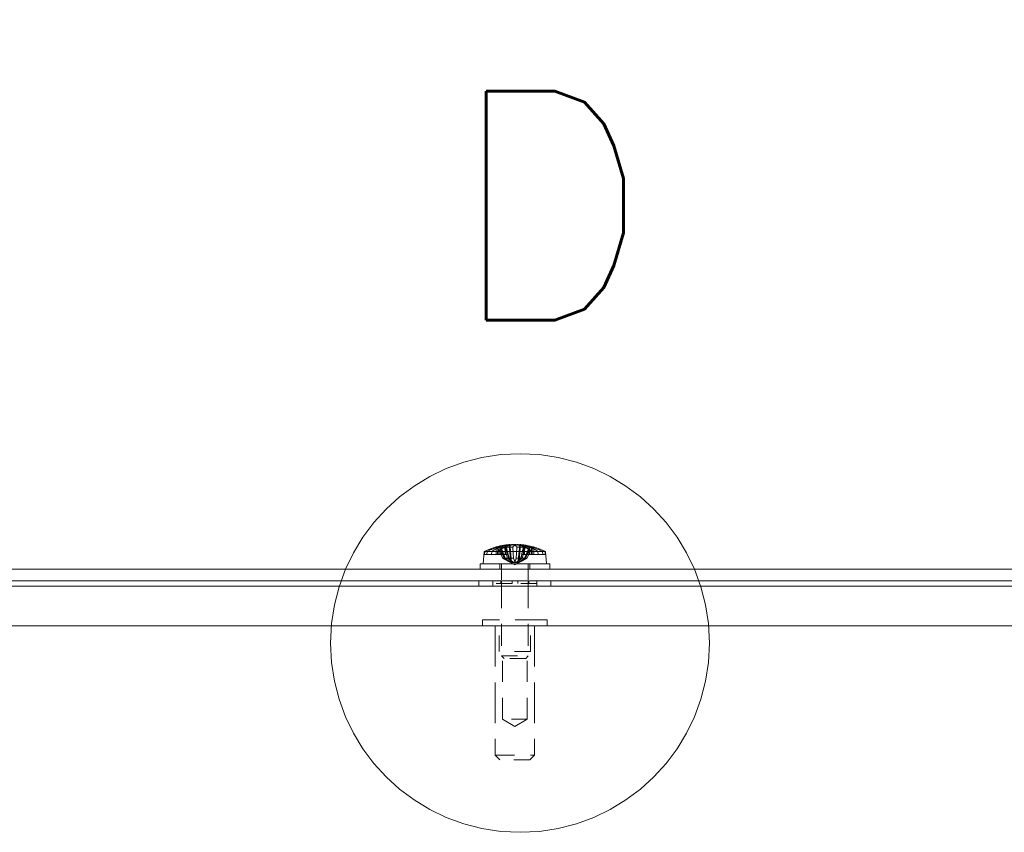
# Model space of a CAD drawing. Header units: inches. Extents: x 4 to 131, y 11 to 81.
# Tile 13 of 44: x 35.19 to 41.38, y 19.62 to 24.74. Entities that reach past the tile are written whole.
import ezdxf

# ---------------------------------------------------------------- set-up
doc = ezdxf.new("R2010")
doc.units = ezdxf.units.IN
doc.header["$LTSCALE"] = 8
doc.header["$MEASUREMENT"] = 0
doc.linetypes.add('DASHED', pattern=[0.2067, 0.1654, -0.0413])
doc.linetypes.add('DOUBLE_DASH_CHAIN', pattern=[1.2403, 0.6614, -0.0827, 0.1654, -0.0827, 0.1654, -0.0827])
for name, color, linetype, lineweight in [('Detail Boundary (ANSI)', 7, 'DOUBLE_DASH_CHAIN', 20), ('Hidden (ANSI)', 7, 'DASHED', 15), ('Visible (ANSI)', 7, 'Continuous', 13)]:
    doc.layers.add(name, color=color, linetype=linetype, lineweight=lineweight)
doc.styles.add('Label Text (ANSI)', font='RomanS.shx')

# ---------------------------------------------------------------- blocks, each defined once
blk = doc.blocks.new('2dDetail0')
at = {"layer": 'Detail Boundary (ANSI)', "ltscale": 0.296802}
blk.add_circle((4.7916, 2.60198), 0.14887, dxfattribs=at)
at = {"layer": 'Detail Boundary (ANSI)', "insert": (4.73415, 2.8559), "char_height": 0.18, "attachment_point": 7, "style": 'Label Text (ANSI)'}
blk.add_mtext('D', dxfattribs=at)

msp = doc.modelspace()

# ---------------------------------------------------------------- linework, layer by layer
at = {"layer": 'Hidden (ANSI)', "ltscale": 0.010813}
for p, q in [((38.18204, 21.41934), (38.18204, 21.3735)), ((38.196, 21.41934), (38.196, 21.3735)), ((38.20576, 21.41934), (38.20576, 21.3735)), ((38.23977, 21.41934), (38.23977, 21.3735)), ((38.36106, 21.41934), (38.36106, 21.3735)), ((38.39507, 21.41934), (38.39507, 21.3735)), ((38.40482, 21.41934), (38.40482, 21.3735))]:
    msp.add_line(p, q, dxfattribs=at)
at = {"layer": 'Hidden (ANSI)', "ltscale": 0.000880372}
for p, q in [((38.18978, 21.41762), (38.1872, 21.4208)), ((38.20073, 21.4208), (38.20309, 21.41762)), ((38.20974, 21.4208), (38.21173, 21.41762)), ((38.24414, 21.41762), (38.24268, 21.4208)), ((38.35669, 21.41762), (38.35814, 21.4208)), ((38.39109, 21.4208), (38.3891, 21.41762)), ((38.4001, 21.4208), (38.39774, 21.41762))]:
    msp.add_line(p, q, dxfattribs=at)
at = {"layer": 'Hidden (ANSI)', "ltscale": 0.010437}
for p, q in [((38.22892, 21.41957), (38.19973, 21.41957)), ((38.3567, 21.41957), (38.31483, 21.41957)), ((38.40109, 21.41957), (38.37191, 21.41957))]:
    msp.add_line(p, q, dxfattribs=at)
at = {"layer": 'Hidden (ANSI)', "ltscale": 0.026717}
for p, q in [((38.26478, 21.43453), (38.2746, 21.32232)), ((38.33604, 21.43453), (38.32623, 21.32232))]:
    msp.add_line(p, q, dxfattribs=at)
at = {"layer": 'Hidden (ANSI)', "ltscale": 0.022522}
msp.add_line((38.27154, 21.41957), (38.27982, 21.32491), dxfattribs=at)
at = {"layer": 'Hidden (ANSI)'}
msp.add_line((38.28599, 21.41957), (38.28562, 21.41957), dxfattribs=at)
at = {"layer": 'Hidden (ANSI)', "ltscale": 0.025923}
msp.add_line((38.33053, 21.4338), (38.321, 21.32491), dxfattribs=at)
at = {"layer": 'Hidden (ANSI)', "ltscale": 0.004083}
for p, q in [((38.11104, 21.391), (38.10957, 21.3735)), ((38.12458, 21.3735), (38.12603, 21.391)), ((38.15433, 21.3735), (38.15538, 21.391)), ((38.19188, 21.391), (38.19089, 21.3735)), ((38.40894, 21.391), (38.40993, 21.3735)), ((38.44649, 21.3735), (38.44545, 21.391))]:
    msp.add_line(p, q, dxfattribs=at)
at = {"layer": 'Hidden (ANSI)', "ltscale": 0.017905}
for p, q in [((38.10957, 21.3735), (38.18204, 21.3735)), ((38.40482, 21.3735), (38.47624, 21.3735))]:
    msp.add_line(p, q, dxfattribs=at)
at = {"layer": 'Hidden (ANSI)', "ltscale": 0.002412}
for p, q in [((38.18204, 21.3735), (38.19242, 21.3735)), ((38.23977, 21.3735), (38.24563, 21.3735)), ((38.39532, 21.3735), (38.40482, 21.3735))]:
    msp.add_line(p, q, dxfattribs=at)
at = {"layer": 'Hidden (ANSI)', "ltscale": 0.009628}
for p, q in [((38.19242, 21.41436), (38.19242, 21.3735)), ((38.20551, 21.41436), (38.20551, 21.3735)), ((38.21377, 21.41436), (38.21377, 21.3735)), ((38.24563, 21.41436), (38.24563, 21.3735)), ((38.3552, 21.41436), (38.3552, 21.3735)), ((38.38706, 21.41436), (38.38706, 21.3735)), ((38.39532, 21.41436), (38.39532, 21.3735)), ((38.4084, 21.41436), (38.4084, 21.3735))]:
    msp.add_line(p, q, dxfattribs=at)
at = {"layer": 'Hidden (ANSI)', "ltscale": 0.010771}
for p, q in [((38.19242, 21.41436), (38.21268, 21.3735)), ((38.2232, 21.3735), (38.20551, 21.41436)), ((38.23012, 21.3735), (38.21377, 21.41436)), ((38.24563, 21.41436), (38.25573, 21.3735)), ((38.3552, 21.41436), (38.34509, 21.3735)), ((38.37071, 21.3735), (38.38706, 21.41436)), ((38.37762, 21.3735), (38.39532, 21.41436)), ((38.4084, 21.41436), (38.38814, 21.3735))]:
    msp.add_line(p, q, dxfattribs=at)
at = {"layer": 'Hidden (ANSI)', "ltscale": 0.004751}
for p, q in [((38.19242, 21.3735), (38.21268, 21.3735)), ((38.24563, 21.3735), (38.25573, 21.3735)), ((38.37762, 21.3735), (38.39532, 21.3735))]:
    msp.add_line(p, q, dxfattribs=at)
at = {"layer": 'Hidden (ANSI)', "ltscale": 0.017298}
for p, q in [((38.20651, 21.41436), (38.23483, 21.34897)), ((38.25421, 21.34897), (38.23476, 21.41436)), ((38.26355, 21.34897), (38.24739, 21.41436)), ((38.28791, 21.41436), (38.29136, 21.34897)), ((38.31292, 21.41436), (38.30946, 21.34897)), ((38.33727, 21.34897), (38.35344, 21.41436)), ((38.34661, 21.34897), (38.36607, 21.41436)), ((38.39431, 21.41436), (38.366, 21.34897))]:
    msp.add_line(p, q, dxfattribs=at)
at = {"layer": 'Hidden (ANSI)', "ltscale": 0.006427}
for p, q in [((38.21268, 21.3735), (38.22485, 21.34897)), ((38.23383, 21.34897), (38.2232, 21.3735)), ((38.23993, 21.34897), (38.23012, 21.3735)), ((38.25573, 21.3735), (38.2618, 21.34897)), ((38.34509, 21.3735), (38.33902, 21.34897)), ((38.36089, 21.34897), (38.37071, 21.3735)), ((38.367, 21.34897), (38.37762, 21.3735)), ((38.38814, 21.3735), (38.37598, 21.34897))]:
    msp.add_line(p, q, dxfattribs=at)
at = {"layer": 'Hidden (ANSI)', "ltscale": 0.008102}
for p, q in [((38.2232, 21.3735), (38.21268, 21.3735)), ((38.37071, 21.3735), (38.34509, 21.3735))]:
    msp.add_line(p, q, dxfattribs=at)
at = {"layer": 'Hidden (ANSI)', "ltscale": 0.006002}
msp.add_line((38.2232, 21.3735), (38.23977, 21.3735), dxfattribs=at)
at = {"layer": 'Hidden (ANSI)', "ltscale": 0.001951}
msp.add_line((38.37071, 21.3735), (38.37762, 21.3735), dxfattribs=at)
at = {"layer": 'Hidden (ANSI)', "ltscale": 0.009756}
msp.add_line((38.41879, 21.4149), (38.41879, 21.3735), dxfattribs=at)
at = {"layer": 'Hidden (ANSI)', "ltscale": 0.011546}
msp.add_line((38.47479, 21.391), (38.48978, 21.391), dxfattribs=at)
at = {"layer": 'Hidden (ANSI)', "ltscale": 0.007757}
for p, q in [((38.20641, 21.313), (38.20641, 21.28)), ((38.39441, 21.313), (38.39441, 21.28))]:
    msp.add_line(p, q, dxfattribs=at)
at = {"layer": 'Hidden (ANSI)', "ltscale": 0.025375}
for p, q in [((38.21666, 21.313), (38.21666, 21.206)), ((38.38416, 21.313), (38.38416, 21.206))]:
    msp.add_line(p, q, dxfattribs=at)
at = {"layer": 'Hidden (ANSI)', "ltscale": 0.0069}
for p, q in [((38.22485, 21.34897), (38.23383, 21.34897)), ((38.23993, 21.34897), (38.2618, 21.34897)), ((38.26355, 21.34897), (38.29136, 21.34897)), ((38.30946, 21.34897), (38.33727, 21.34897)), ((38.34661, 21.34897), (38.366, 21.34897)), ((38.367, 21.34897), (38.37598, 21.34897))]:
    msp.add_line(p, q, dxfattribs=at)
at = {"layer": 'Hidden (ANSI)', "ltscale": 0.002079}
for p, q in [((38.23483, 21.34897), (38.23993, 21.34897)), ((38.33902, 21.34897), (38.34661, 21.34897))]:
    msp.add_line(p, q, dxfattribs=at)
at = {"layer": 'Hidden (ANSI)', "ltscale": 0.010152}
for q in [(38.26239, 21.32872), (38.33843, 21.32872)]:
    msp.add_line((38.30041, 21.3085), q, dxfattribs=at)
at = {"layer": 'Hidden (ANSI)', "ltscale": 0.007519}
for p, q in [((38.07391, 21.206), (38.07391, 21.174)), ((38.16141, 21.206), (38.16141, 21.174)), ((38.43941, 21.206), (38.43941, 21.174)), ((38.52691, 21.206), (38.52691, 21.174))]:
    msp.add_line(p, q, dxfattribs=at)
at = {"layer": 'Hidden (ANSI)', "ltscale": 0.003709}
for p, q in [((38.16252, 21.19), (38.16252, 21.206)), ((38.21264, 21.19), (38.21264, 21.206)), ((38.28291, 21.19), (38.28291, 21.206)), ((38.31791, 21.19), (38.31791, 21.206)), ((38.38818, 21.206), (38.38818, 21.19)), ((38.43831, 21.19), (38.43831, 21.206))]:
    msp.add_line(p, q, dxfattribs=at)
at = {"layer": 'Hidden (ANSI)', "ltscale": 0.043529}
for p, q in [((38.28291, 21.19), (38.16252, 21.19)), ((38.43831, 21.19), (38.31791, 21.19))]:
    msp.add_line(p, q, dxfattribs=at)
at = {"layer": 'Hidden (ANSI)', "ltscale": 0.10451}
for p, q in [((38.21666, 21.174), (38.21666, 20.73463)), ((38.38416, 21.174), (38.38416, 20.73463))]:
    msp.add_line(p, q, dxfattribs=at)
at = {"layer": 'Hidden (ANSI)', "ltscale": 0.151738}
msp.add_line((38.50341, 20.962), (38.09741, 20.962), dxfattribs=at)
at = {"layer": 'Hidden (ANSI)', "ltscale": 0.008947}
for p, q in [((38.09741, 20.962), (38.09741, 20.924)), ((38.50341, 20.962), (38.50341, 20.924))]:
    msp.add_line(p, q, dxfattribs=at)
at = {"layer": 'Hidden (ANSI)', "ltscale": 0.193465}
for p, q in [((38.17641, 20.924), (38.17641, 20.111)), ((38.42441, 20.924), (38.42441, 20.111))]:
    msp.add_line(p, q, dxfattribs=at)
at = {"layer": 'Hidden (ANSI)', "ltscale": 0.047517}
for p, q in [((38.20241, 20.762), (38.20241, 20.962)), ((38.39841, 20.762), (38.39841, 20.962))]:
    msp.add_line(p, q, dxfattribs=at)
at = {"layer": 'Hidden (ANSI)', "ltscale": 0.073201}
msp.add_line((38.39841, 20.762), (38.20241, 20.762), dxfattribs=at)
at = {"layer": 'Hidden (ANSI)', "ltscale": 0.101087}
for p, q in [((38.22241, 20.337), (38.22241, 20.762)), ((38.37841, 20.337), (38.37841, 20.762))]:
    msp.add_line(p, q, dxfattribs=at)
at = {"layer": 'Hidden (ANSI)', "ltscale": 0.062543}
msp.add_line((38.21666, 20.73463), (38.38416, 20.73463), dxfattribs=at)
at = {"layer": 'Hidden (ANSI)', "ltscale": 0.005161}
for p, q in [((38.23229, 20.719), (38.21666, 20.73463)), ((38.36854, 20.719), (38.38416, 20.73463))]:
    msp.add_line(p, q, dxfattribs=at)
at = {"layer": 'Hidden (ANSI)', "ltscale": 0.050856}
msp.add_line((38.36854, 20.719), (38.23229, 20.719), dxfattribs=at)
at = {"layer": 'Hidden (ANSI)', "ltscale": 0.058242}
msp.add_line((38.37841, 20.337), (38.22241, 20.337), dxfattribs=at)
at = {"layer": 'Hidden (ANSI)', "ltscale": 0.021565}
for q in [(38.22241, 20.337), (38.37841, 20.337)]:
    msp.add_line((38.30041, 20.29014), q, dxfattribs=at)
at = {"layer": 'Hidden (ANSI)', "ltscale": 0.092649}
msp.add_line((38.17641, 20.111), (38.42441, 20.111), dxfattribs=at)
at = {"layer": 'Hidden (ANSI)', "ltscale": 0.010001}
for p, q in [((38.20641, 20.081), (38.17641, 20.111)), ((38.39441, 20.081), (38.42441, 20.111))]:
    msp.add_line(p, q, dxfattribs=at)
at = {"layer": 'Hidden (ANSI)', "ltscale": 0.070209}
msp.add_line((38.39441, 20.081), (38.20641, 20.081), dxfattribs=at)
at = {"layer": 'Hidden (ANSI)', "ltscale": 0.008052}
for start, end in [(94.73984, 99.249621), (80.750379, 85.26016)]:
    msp.add_arc((38.30041, 21.00101), 0.43499, start, end, dxfattribs=at)
at = {"layer": 'Hidden (ANSI)', "ltscale": 0.018811}
for centre, ratio, start_param, end_param in [((38.29467, 21.00101), 0.9582869, 0.2739177, 0.4567159), ((38.30701, 21.00101), 0.9444302, 0.2739177, 0.4567159), ((38.28569, 21.00101), 0.6800369, 0.2739177, 0.4567159), ((38.31573, 21.00101), 0.6462981, 0.2739177, 0.4567159), ((38.28509, 21.00101), 0.6462981, 5.8264694, 6.0092676), ((38.31513, 21.00101), 0.6800369, 5.8264694, 6.0092676)]:
    msp.add_ellipse(centre, major_axis=(0, 0.43453), ratio=ratio, start_param=start_param, end_param=end_param, dxfattribs=at)
at = {"layer": 'Hidden (ANSI)', "ltscale": 0.001196}
for centre, ratio, start_param, end_param in [((38.29925, 21.00101), 0.9845181, 0.2647654, 0.2772792), ((38.30328, 21.00101), 0.901057, 0.2647654, 0.2772792), ((38.2961, 21.00101), 0.7588004, 0.2647654, 0.2772792), ((38.30591, 21.00101), 0.5555854, 0.2647654, 0.2772792), ((38.29491, 21.00101), 0.5555854, 6.0059061, 6.0184199), ((38.30472, 21.00101), 0.7588004, 6.0059061, 6.0184199)]:
    msp.add_ellipse(centre, major_axis=(0, 0.43494), ratio=ratio, start_param=start_param, end_param=end_param, dxfattribs=at)
at = {"layer": 'Hidden (ANSI)', "ltscale": 0.010935}
msp.add_ellipse((38.30541, 21.00258), major_axis=(-0.13016, 0.41467), ratio=0.9567196, start_param=6.1465599, end_param=6.2532035, dxfattribs=at)
at = {"layer": 'Hidden (ANSI)', "ltscale": 0.01966}
for centre, major_axis, ratio, start_param, end_param in [((38.3119, 21.00258), (-0.05881, 0.43062), 0.7649214, 6.2637437, 6.4547028), ((38.28812, 21.00258), (0.05503, 0.43112), 0.7253585, 0.1769629, 0.3679221), ((38.31271, 21.00258), (-0.05503, 0.43112), 0.7253585, 5.9152632, 6.1062224), ((38.28352, 21.00258), (0.04019, 0.43275), 0.3344092, 6.0386332, 6.2295923), ((38.28892, 21.00258), (0.05881, 0.43062), 0.7649214, 6.1116678, 6.302627)]:
    msp.add_ellipse(centre, major_axis=major_axis, ratio=ratio, start_param=start_param, end_param=end_param, dxfattribs=at)
at = {"layer": 'Hidden (ANSI)', "ltscale": 0.017683}
msp.add_ellipse((38.29439, 21.00258), major_axis=(0.10961, 0.42057), ratio=0.9383892, start_param=0.3297673, end_param=0.5016244, dxfattribs=at)
at = {"layer": 'Hidden (ANSI)', "ltscale": 0.018228}
for centre, major_axis, ratio, start_param, end_param in [((38.31347, 21.00258), (-0.05185, 0.43151), 0.6828315, 0.0027797, 0.1799016), ((38.28664, 21.00258), (0.0492, 0.43182), 0.6382, 0.1572315, 0.3343534), ((38.31419, 21.00258), (-0.0492, 0.43182), 0.6382, 5.948832, 6.1259538), ((38.28735, 21.00258), (0.05185, 0.43151), 0.6828315, 6.1032837, 6.2804056)]:
    msp.add_ellipse(centre, major_axis=major_axis, ratio=ratio, start_param=start_param, end_param=end_param, dxfattribs=at)
at = {"layer": 'Hidden (ANSI)', "ltscale": 0.012367}
msp.add_ellipse((38.31764, 21.00258), major_axis=(-0.03943, 0.43282), ratio=0.2776537, start_param=5.9822954, end_param=6.1027764, dxfattribs=at)
at = {"layer": 'Hidden (ANSI)', "ltscale": 0.003024}
for points, knots in [([(38.20651, 21.41436), (38.20613, 21.41525), (38.20559, 21.41614), (38.20436, 21.41763), (38.20343, 21.4184), (38.20172, 21.4193), (38.20064, 21.41957), (38.1991, 21.41957), (38.19838, 21.41945), (38.19774, 21.41921)], [0.081729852, 0.081729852, 0.081729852, 0.081729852, 0.088912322, 0.088912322, 0.097784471, 0.097784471, 0.106760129, 0.106760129, 0.113079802, 0.113079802, 0.113079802, 0.113079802]), ([(38.22699, 21.41921), (38.22762, 21.41945), (38.22831, 21.41957), (38.22978, 21.41957), (38.23077, 21.4193), (38.23229, 21.4184), (38.23309, 21.41763), (38.23408, 21.41614), (38.23449, 21.41525), (38.23476, 21.41436)], [0.029461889, 0.029461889, 0.029461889, 0.029461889, 0.035781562, 0.035781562, 0.04475722, 0.04475722, 0.053629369, 0.053629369, 0.060811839, 0.060811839, 0.060811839, 0.060811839]), ([(38.28791, 21.41436), (38.28786, 21.41525), (38.28776, 21.41614), (38.28747, 21.41763), (38.28721, 21.4184), (38.28668, 21.4193), (38.28632, 21.41957), (38.28576, 21.41957), (38.28549, 21.41945), (38.28523, 21.41921)], [0.081729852, 0.081729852, 0.081729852, 0.081729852, 0.088912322, 0.088912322, 0.097784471, 0.097784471, 0.106760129, 0.106760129, 0.113079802, 0.113079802, 0.113079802, 0.113079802]), ([(38.31292, 21.41436), (38.31296, 21.41525), (38.31307, 21.41614), (38.31336, 21.41763), (38.31362, 21.4184), (38.31414, 21.4193), (38.31451, 21.41957), (38.31507, 21.41957), (38.31534, 21.41945), (38.3156, 21.41921)], [0.081729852, 0.081729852, 0.081729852, 0.081729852, 0.088912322, 0.088912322, 0.097784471, 0.097784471, 0.106760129, 0.106760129, 0.113079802, 0.113079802, 0.113079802, 0.113079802]), ([(38.35755, 21.41921), (38.35728, 21.41945), (38.35698, 21.41957), (38.35631, 21.41957), (38.35582, 21.4193), (38.35502, 21.4184), (38.35456, 21.41763), (38.35394, 21.41614), (38.35366, 21.41525), (38.35344, 21.41436)], [0.029461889, 0.029461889, 0.029461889, 0.029461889, 0.035781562, 0.035781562, 0.04475722, 0.04475722, 0.053629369, 0.053629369, 0.060811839, 0.060811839, 0.060811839, 0.060811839]), ([(38.37384, 21.41921), (38.3732, 21.41945), (38.37251, 21.41957), (38.37105, 21.41957), (38.37006, 21.4193), (38.36853, 21.4184), (38.36774, 21.41763), (38.36674, 21.41614), (38.36633, 21.41525), (38.36607, 21.41436)], [0.029461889, 0.029461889, 0.029461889, 0.029461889, 0.035781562, 0.035781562, 0.04475722, 0.04475722, 0.053629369, 0.053629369, 0.060811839, 0.060811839, 0.060811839, 0.060811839]), ([(38.39431, 21.41436), (38.39469, 21.41525), (38.39524, 21.41614), (38.39646, 21.41763), (38.39739, 21.4184), (38.39911, 21.4193), (38.40019, 21.41957), (38.40173, 21.41957), (38.40244, 21.41945), (38.40309, 21.41921)], [0.081729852, 0.081729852, 0.081729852, 0.081729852, 0.088912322, 0.088912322, 0.097784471, 0.097784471, 0.106760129, 0.106760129, 0.113079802, 0.113079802, 0.113079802, 0.113079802])]:
    msp.add_open_spline(points, degree=3, knots=knots, dxfattribs=at)
at = {"layer": 'Hidden (ANSI)', "ltscale": 0.002392}
msp.add_open_spline([(38.24412, 21.41957), (38.24452, 21.41957), (38.24501, 21.4193), (38.24581, 21.4184), (38.24626, 21.41763), (38.24688, 21.41614), (38.24717, 21.41525), (38.24739, 21.41436)], degree=3, knots=[0.035781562, 0.035781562, 0.035781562, 0.035781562, 0.04475722, 0.04475722, 0.053629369, 0.053629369, 0.060811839, 0.060811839, 0.060811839, 0.060811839], dxfattribs=at)
at = {"layer": 'Hidden (ANSI)', "ltscale": 0.005641}
for points in [[(38.25951, 21.434), (38.26092, 21.43415), (38.26219, 21.43429), (38.26401, 21.43448), (38.26456, 21.43453), (38.26489, 21.43454), (38.2647, 21.4345), (38.26354, 21.43434), (38.26256, 21.43422), (38.2612, 21.43404), (38.26101, 21.43402), (38.26081, 21.434)], [(38.30874, 21.434), (38.30755, 21.43415), (38.30599, 21.43429), (38.30249, 21.43448), (38.30055, 21.43453), (38.29686, 21.43454), (38.29485, 21.4345), (38.29109, 21.43434), (38.28933, 21.43422), (38.28768, 21.43404), (38.28745, 21.43402), (38.28723, 21.434)], [(38.29208, 21.434), (38.29328, 21.43415), (38.29483, 21.43429), (38.29833, 21.43448), (38.30027, 21.43453), (38.30397, 21.43454), (38.30597, 21.4345), (38.30974, 21.43434), (38.31149, 21.43422), (38.31315, 21.43404), (38.31337, 21.43402), (38.31359, 21.434)], [(38.34131, 21.434), (38.3399, 21.43415), (38.33863, 21.43429), (38.33681, 21.43448), (38.33627, 21.43453), (38.33594, 21.43454), (38.33612, 21.4345), (38.33729, 21.43434), (38.33826, 21.43422), (38.33962, 21.43404), (38.33982, 21.43402), (38.34002, 21.434)]]:
    msp.add_open_spline(points, degree=3, knots=[0, 0, 0, 0, 0.0141483, 0.0141483, 0.0282966, 0.0282966, 0.04243521, 0.04243521, 0.05657382, 0.05657382, 0.058809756, 0.058809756, 0.058809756, 0.058809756], dxfattribs=at)
at = {"layer": 'Hidden (ANSI)', "ltscale": 0.001108}
msp.add_open_spline([(38.33058, 21.43435), (38.33057, 21.43427), (38.33077, 21.43417), (38.33122, 21.43404), (38.33131, 21.43402), (38.3314, 21.434)], degree=3, knots=[0.046314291, 0.046314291, 0.046314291, 0.046314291, 0.05657382, 0.05657382, 0.058809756, 0.058809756, 0.058809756, 0.058809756], dxfattribs=at)
at = {"layer": 'Hidden (ANSI)', "ltscale": 0.000913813}
for points in [[(38.19242, 21.41436), (38.19198, 21.41525), (38.19134, 21.41614), (38.19042, 21.41708), (38.19011, 21.41736), (38.18978, 21.41762)], [(38.24563, 21.41436), (38.24541, 21.41525), (38.24506, 21.41614), (38.24452, 21.41708), (38.24433, 21.41736), (38.24414, 21.41762)], [(38.3552, 21.41436), (38.35542, 21.41525), (38.35577, 21.41614), (38.35631, 21.41708), (38.35649, 21.41736), (38.35669, 21.41762)], [(38.4084, 21.41436), (38.40884, 21.41525), (38.40948, 21.41614), (38.41041, 21.41708), (38.41072, 21.41736), (38.41105, 21.41762)]]:
    msp.add_open_spline(points, degree=3, knots=[0.081729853, 0.081729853, 0.081729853, 0.081729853, 0.088912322, 0.088912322, 0.091919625, 0.091919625, 0.091919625, 0.091919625], dxfattribs=at)
at = {"layer": 'Hidden (ANSI)', "ltscale": 0.000913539}
for points, knots in [([(38.19242, 21.41436), (38.19198, 21.41526), (38.19134, 21.41614), (38.19041, 21.41709), (38.19011, 21.41736), (38.18978, 21.41762)], [0.081237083, 0.081237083, 0.081237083, 0.081237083, 0.088453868, 0.088453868, 0.091422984, 0.091422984, 0.091422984, 0.091422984]), ([(38.20309, 21.41762), (38.20339, 21.41736), (38.20367, 21.41709), (38.20452, 21.41614), (38.20511, 21.41526), (38.20551, 21.41436)], [0.050128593, 0.050128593, 0.050128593, 0.050128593, 0.053097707, 0.053097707, 0.060314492, 0.060314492, 0.060314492, 0.060314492]), ([(38.21173, 21.41762), (38.21198, 21.41736), (38.21222, 21.41709), (38.21293, 21.41614), (38.21343, 21.41526), (38.21377, 21.41436)], [0.050128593, 0.050128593, 0.050128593, 0.050128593, 0.053097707, 0.053097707, 0.060314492, 0.060314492, 0.060314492, 0.060314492]), ([(38.24563, 21.41436), (38.24538, 21.41526), (38.24502, 21.41614), (38.24449, 21.41709), (38.24432, 21.41736), (38.24414, 21.41762)], [0.081237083, 0.081237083, 0.081237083, 0.081237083, 0.088453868, 0.088453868, 0.091422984, 0.091422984, 0.091422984, 0.091422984]), ([(38.3552, 21.41436), (38.35544, 21.41526), (38.35581, 21.41614), (38.35633, 21.41709), (38.3565, 21.41736), (38.35669, 21.41762)], [0.081237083, 0.081237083, 0.081237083, 0.081237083, 0.088453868, 0.088453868, 0.091422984, 0.091422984, 0.091422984, 0.091422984]), ([(38.3891, 21.41762), (38.38884, 21.41736), (38.38861, 21.41709), (38.38789, 21.41614), (38.3874, 21.41526), (38.38706, 21.41436)], [0.050128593, 0.050128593, 0.050128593, 0.050128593, 0.053097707, 0.053097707, 0.060314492, 0.060314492, 0.060314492, 0.060314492]), ([(38.39774, 21.41762), (38.39743, 21.41736), (38.39716, 21.41709), (38.3963, 21.41614), (38.39572, 21.41526), (38.39532, 21.41436)], [0.050128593, 0.050128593, 0.050128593, 0.050128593, 0.053097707, 0.053097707, 0.060314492, 0.060314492, 0.060314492, 0.060314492])]:
    msp.add_open_spline(points, degree=3, knots=knots, dxfattribs=at)
at = {"layer": 'Hidden (ANSI)', "ltscale": 0.000913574}
for points in [[(38.20309, 21.41762), (38.2034, 21.41736), (38.20369, 21.41708), (38.20455, 21.41614), (38.20511, 21.41525), (38.20551, 21.41436)], [(38.21173, 21.41762), (38.21197, 21.41736), (38.21221, 21.41708), (38.21291, 21.41614), (38.2134, 21.41525), (38.21377, 21.41436)], [(38.3891, 21.41762), (38.38885, 21.41736), (38.38862, 21.41708), (38.38791, 21.41614), (38.38742, 21.41525), (38.38706, 21.41436)], [(38.39774, 21.41762), (38.39743, 21.41736), (38.39714, 21.41708), (38.39628, 21.41614), (38.39571, 21.41525), (38.39532, 21.41436)]]:
    msp.add_open_spline(points, degree=3, knots=[0.050622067, 0.050622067, 0.050622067, 0.050622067, 0.053629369, 0.053629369, 0.060811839, 0.060811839, 0.060811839, 0.060811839], dxfattribs=at)
at = {"layer": 'Hidden (ANSI)', "ltscale": 0.000861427}
msp.add_open_spline([(38.4084, 21.41436), (38.40884, 21.41526), (38.40948, 21.41614), (38.41036, 21.41704), (38.41061, 21.41727), (38.41088, 21.41748)], degree=3, knots=[0.0812370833, 0.0812370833, 0.0812370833, 0.0812370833, 0.0884538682, 0.0884538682, 0.0909065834, 0.0909065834, 0.0909065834, 0.0909065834], dxfattribs=at)
at = {"layer": 'Hidden (ANSI)', "ltscale": 0.010222}
for points, weights in [([(38.22485, 21.34897), (38.24973, 21.33545), (38.26217, 21.32884)], [1, 1.43005778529, 1.81116504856]), ([(38.26936, 21.32884), (38.25752, 21.33545), (38.23383, 21.34897)], [1.81116504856, 1.43005778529, 1]), ([(38.23483, 21.34897), (38.25522, 21.33545), (38.2654, 21.32884)], [1, 1.43005778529, 1.81116504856]), ([(38.2675, 21.32884), (38.25832, 21.33545), (38.23993, 21.34897)], [1.81116504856, 1.43005778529, 1]), ([(38.28093, 21.32884), (38.27202, 21.33545), (38.25421, 21.34897)], [1.81116504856, 1.43005778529, 1]), ([(38.2618, 21.34897), (38.27727, 21.33545), (38.28502, 21.32884)], [1, 1.43005778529, 1.81116504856]), ([(38.27809, 21.32884), (38.27325, 21.33545), (38.26355, 21.34897)], [1.81116504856, 1.43005778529, 1]), ([(38.29136, 21.34897), (38.29735, 21.33545), (38.30036, 21.32884)], [1, 1.43005778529, 1.81116504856]), ([(38.30946, 21.34897), (38.30347, 21.33545), (38.30047, 21.32884)], [1, 1.43005778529, 1.81116504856]), ([(38.33902, 21.34897), (38.32355, 21.33545), (38.31581, 21.32884)], [1, 1.43005778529, 1.81116504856]), ([(38.3199, 21.32884), (38.32881, 21.33545), (38.34661, 21.34897)], [1.81116504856, 1.43005778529, 1]), ([(38.32274, 21.32884), (38.32757, 21.33545), (38.33727, 21.34897)], [1.81116504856, 1.43005778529, 1]), ([(38.33146, 21.32884), (38.34331, 21.33545), (38.367, 21.34897)], [1.81116504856, 1.43005778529, 1]), ([(38.33332, 21.32884), (38.3425, 21.33545), (38.36089, 21.34897)], [1.81116504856, 1.43005778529, 1]), ([(38.366, 21.34897), (38.3456, 21.33545), (38.33542, 21.32884)], [1, 1.43005778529, 1.81116504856]), ([(38.37598, 21.34897), (38.35109, 21.33545), (38.33866, 21.32884)], [1, 1.43005778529, 1.81116504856])]:
    msp.add_rational_spline(points, weights, degree=2, dxfattribs=at)
at = {"layer": 'Hidden (ANSI)', "ltscale": 0.009961}
for points in [[(38.26217, 21.32884), (38.26476, 21.32746), (38.2673, 21.32611), (38.27096, 21.3243), (38.27252, 21.32357), (38.27527, 21.32255), (38.27647, 21.32227), (38.27825, 21.32227), (38.27895, 21.32255), (38.27978, 21.32357), (38.2799, 21.3243), (38.27968, 21.32611), (38.27909, 21.32746), (38.27809, 21.32884)], [(38.2654, 21.32884), (38.26752, 21.32746), (38.26941, 21.32611), (38.27181, 21.3243), (38.27273, 21.32357), (38.27404, 21.32255), (38.27444, 21.32227), (38.27468, 21.32227), (38.27453, 21.32255), (38.27368, 21.32357), (38.27299, 21.3243), (38.27104, 21.32611), (38.26941, 21.32746), (38.2675, 21.32884)], [(38.30047, 21.32884), (38.29984, 21.32746), (38.29873, 21.32611), (38.29636, 21.3243), (38.29509, 21.32357), (38.29208, 21.32255), (38.29035, 21.32227), (38.28687, 21.32227), (38.28489, 21.32255), (38.2809, 21.32357), (38.27889, 21.3243), (38.27453, 21.32611), (38.27183, 21.32746), (38.26936, 21.32884)], [(38.31581, 21.32884), (38.3142, 21.32746), (38.31216, 21.32611), (38.30852, 21.3243), (38.30672, 21.32357), (38.30287, 21.32255), (38.30081, 21.32227), (38.2969, 21.32227), (38.29481, 21.32255), (38.29082, 21.32357), (38.28893, 21.3243), (38.28503, 21.32611), (38.28278, 21.32746), (38.28093, 21.32884)], [(38.28502, 21.32884), (38.28663, 21.32746), (38.28866, 21.32611), (38.29231, 21.3243), (38.2941, 21.32357), (38.29795, 21.32255), (38.30002, 21.32227), (38.30392, 21.32227), (38.30602, 21.32255), (38.31, 21.32357), (38.31189, 21.3243), (38.3158, 21.32611), (38.31804, 21.32746), (38.3199, 21.32884)], [(38.30036, 21.32884), (38.30098, 21.32746), (38.30209, 21.32611), (38.30446, 21.3243), (38.30574, 21.32357), (38.30874, 21.32255), (38.31047, 21.32227), (38.31395, 21.32227), (38.31593, 21.32255), (38.31992, 21.32357), (38.32193, 21.3243), (38.32629, 21.32611), (38.329, 21.32746), (38.33146, 21.32884)], [(38.33866, 21.32884), (38.33607, 21.32746), (38.33353, 21.32611), (38.32986, 21.3243), (38.32831, 21.32357), (38.32555, 21.32255), (38.32436, 21.32227), (38.32258, 21.32227), (38.32187, 21.32255), (38.32105, 21.32357), (38.32093, 21.3243), (38.32114, 21.32611), (38.32173, 21.32746), (38.32274, 21.32884)], [(38.33542, 21.32884), (38.3333, 21.32746), (38.33142, 21.32611), (38.32902, 21.3243), (38.3281, 21.32357), (38.32678, 21.32255), (38.32638, 21.32227), (38.32615, 21.32227), (38.3263, 21.32255), (38.32714, 21.32357), (38.32784, 21.3243), (38.32978, 21.32611), (38.33141, 21.32746), (38.33332, 21.32884)]]:
    msp.add_open_spline(points, degree=3, knots=[0.264127, 0.264127, 0.264127, 0.264127, 0.28524651, 0.28524651, 0.30014564, 0.30014564, 0.31504476, 0.31504476, 0.32994389, 0.32994389, 0.34484301, 0.34484301, 0.36596252, 0.36596252, 0.36596252, 0.36596252], dxfattribs=at)
at = {"layer": 'Visible (ANSI)'}
for p, q in [((38.28562, 21.41957), (38.24412, 21.41957)), ((38.27025, 21.43435), (38.27154, 21.41957)), ((38.33058, 21.43435), (38.33053, 21.4338)), ((38.41105, 21.41762), (38.41363, 21.4208)), ((38.41879, 21.41934), (38.41879, 21.4149)), ((38.10774, 21.391), (38.10091, 21.313)), ((38.10774, 21.391), (38.47479, 21.391)), ((38.47624, 21.3735), (38.47479, 21.391)), ((38.47624, 21.3735), (38.49126, 21.3735)), ((38.48978, 21.391), (38.49126, 21.3735)), ((38.48978, 21.391), (38.49309, 21.391)), ((38.49309, 21.391), (38.49991, 21.313)), ((38.51916, 21.313), (38.08166, 21.313)), ((38.08166, 21.313), (38.08166, 21.28)), ((38.51916, 21.313), (38.51916, 21.28)), ((47.30041, 21.28), (23.30041, 21.28)), ((47.23791, 21.174), (23.23791, 21.174)), ((23.30041, 21.206), (47.30041, 21.206)), ((38.21666, 21.206), (38.21666, 21.174)), ((38.38416, 21.206), (38.38416, 21.174)), ((23.34387, 20.924), (47.25696, 20.924))]:
    msp.add_line(p, q, dxfattribs=at)
for start, end in [(99.249621, 116.291898), (63.708102, 80.750379)]:
    msp.add_arc((38.30041, 21.00101), 0.43499, start, end, dxfattribs=at)
for centre, major_axis, ratio, start_param, end_param in [((38.30541, 21.00258), (-0.13016, 0.41467), 0.9567196, 6.0760817, 6.1465599), ((38.31731, 21.00258), (-0.04019, 0.43275), 0.3344092, 0.053593, 0.2445521), ((38.29439, 21.00258), (0.10961, 0.42057), 0.9383892, 0.3245026, 0.3297673), ((38.28319, 21.00258), (0.03943, 0.43282), 0.2776537, 0.1099307, 0.3008899), ((38.31764, 21.00258), (-0.03943, 0.43282), 0.2776537, 6.1027764, 6.1732546), ((38.30643, 21.00258), (-0.10961, 0.42057), 0.9383892, 5.7815609, 5.9586827), ((38.29541, 21.00258), (0.13016, 0.41467), 0.9567196, 0.0299818, 0.2071036), ((38.29754, 21.00101), (0, 0.43494), 0.901057, 6.0059061, 6.0184199), ((38.29381, 21.00101), (0, 0.43453), 0.9444302, 5.8264694, 6.0092676), ((38.30157, 21.00101), (0, 0.43494), 0.9845181, 6.0059061, 6.0184199), ((38.30615, 21.00101), (0, 0.43453), 0.9582869, 5.8264694, 6.0092676)]:
    msp.add_ellipse(centre, major_axis=major_axis, ratio=ratio, start_param=start_param, end_param=end_param, dxfattribs=at)
for points in [[(38.24327, 21.41921), (38.24354, 21.41945), (38.24384, 21.41957), (38.24412, 21.41957)], [(38.41088, 21.41748), (38.41093, 21.41753), (38.41099, 21.41758), (38.41105, 21.41762)]]:
    msp.add_open_spline(points, degree=3, dxfattribs=at)
for points, knots in [([(38.2596, 21.434), (38.26138, 21.43415), (38.26317, 21.43429), (38.26624, 21.43448), (38.26751, 21.43453), (38.2693, 21.43454), (38.26993, 21.4345), (38.27038, 21.43434), (38.27019, 21.43422), (38.26961, 21.43404), (38.26952, 21.43402), (38.26942, 21.434)], [0, 0, 0, 0, 0.0141483, 0.0141483, 0.0282966, 0.0282966, 0.04243521, 0.04243521, 0.05657382, 0.05657382, 0.058809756, 0.058809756, 0.058809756, 0.058809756]), ([(38.29163, 21.434), (38.2911, 21.43415), (38.29019, 21.43429), (38.28771, 21.43448), (38.28616, 21.43453), (38.2829, 21.43454), (38.28099, 21.4345), (38.27708, 21.43434), (38.27507, 21.43422), (38.27301, 21.43404), (38.27273, 21.43402), (38.27245, 21.434)], [0, 0, 0, 0, 0.0141483, 0.0141483, 0.0282966, 0.0282966, 0.04243521, 0.04243521, 0.05657382, 0.05657382, 0.058809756, 0.058809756, 0.058809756, 0.058809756]), ([(38.30919, 21.434), (38.30972, 21.43415), (38.31064, 21.43429), (38.31311, 21.43448), (38.31467, 21.43453), (38.31792, 21.43454), (38.31983, 21.4345), (38.32375, 21.43434), (38.32575, 21.43422), (38.32781, 21.43404), (38.32809, 21.43402), (38.32837, 21.434)], [0, 0, 0, 0, 0.0141483, 0.0141483, 0.0282966, 0.0282966, 0.04243521, 0.04243521, 0.05657382, 0.05657382, 0.058809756, 0.058809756, 0.058809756, 0.058809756]), ([(38.34122, 21.434), (38.33945, 21.43415), (38.33766, 21.43429), (38.33459, 21.43448), (38.33331, 21.43453), (38.33152, 21.43454), (38.33089, 21.4345), (38.33061, 21.4344), (38.33058, 21.43437), (38.33058, 21.43435)], [0, 0, 0, 0, 0.0141483, 0.0141483, 0.0282966, 0.0282966, 0.04243521, 0.04243521, 0.046314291, 0.046314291, 0.046314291, 0.046314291])]:
    msp.add_open_spline(points, degree=3, knots=knots, dxfattribs=at)

# ---------------------------------------------------------------- block references
at = {"layer": 'Detail Boundary (ANSI)', "xscale": 8, "yscale": 8, "zscale": 8}
msp.add_blockref('2dDetail0', (0, 0), dxfattribs=at)

doc.saveas('drawing.dxf')
